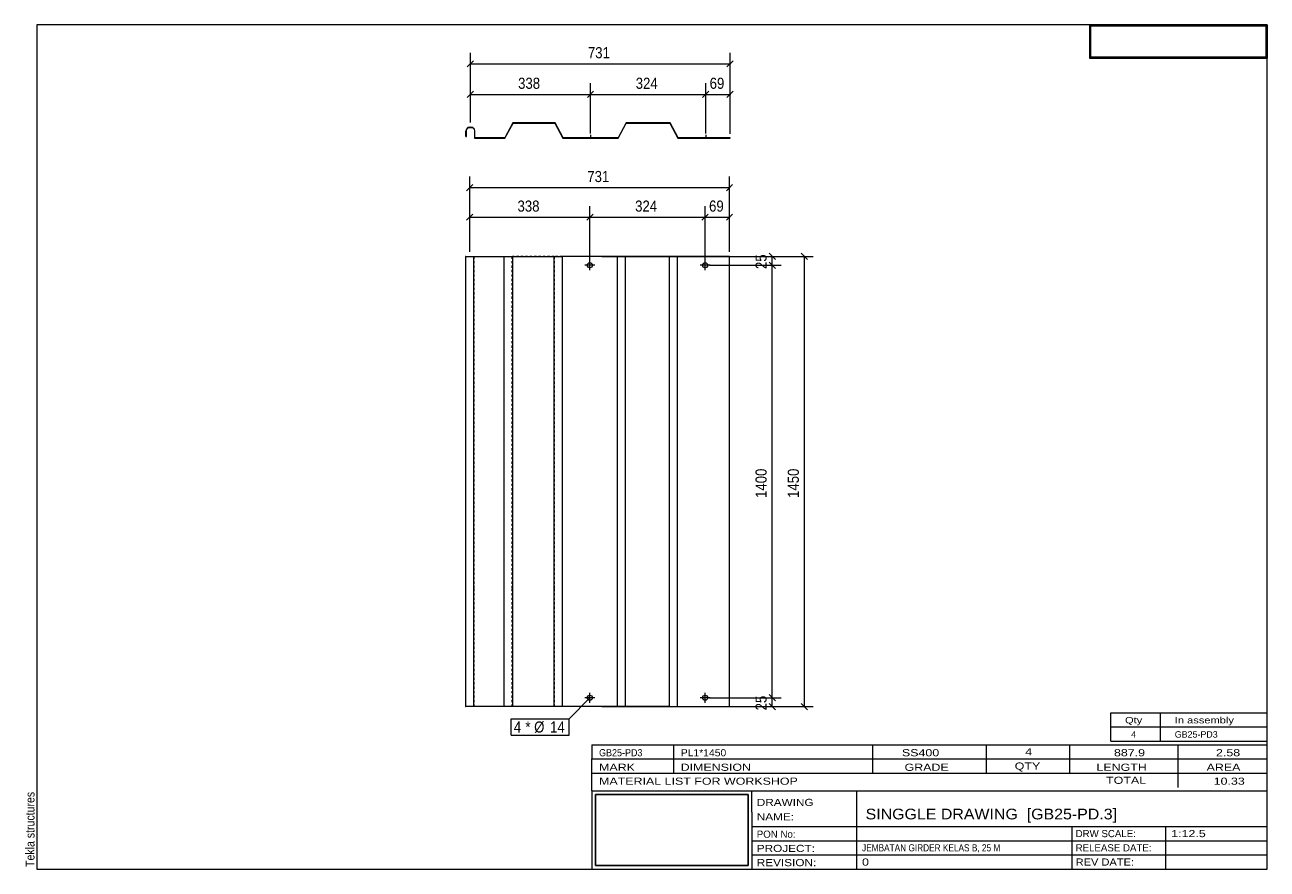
# Model space of a CAD drawing. Header units: millimetres. Extents: x 2 to 282, y 5 to 195.
import ezdxf

# ---------------------------------------------------------------- set-up
doc = ezdxf.new("R2010")
doc.units = ezdxf.units.MM
doc.linetypes.add('XKITLINE00', pattern=[0])
doc.linetypes.add('XKITLINE04', pattern=[3, 0.5, -0.5, 0.5, -0.5, 0.5, -0.5])
for name, color, linetype, lineweight in [('Bolt', 7, 'Continuous', 0), ('BoltMark', 3, 'Continuous', 0), ('DrawingSheet', 5, 'Continuous', 0), ('OtherObjectType', 1, 'Continuous', 0), ('Part', 2, 'Continuous', 0), ('Z-DIMENSIONS', 1, 'Continuous', 0)]:
    doc.layers.add(name, color=color, linetype=linetype, lineweight=lineweight)
doc.styles.add('ARIAL', font='ARIAL.TTF')
doc.styles.add('ARIAL_NARROW', font='ARIALN.TTF')
picture_1 = doc.add_image_def('image1.jpg', size_in_pixel=(1304, 175))
picture_2 = doc.add_image_def('image2.jpg', size_in_pixel=(188, 71))

# ---------------------------------------------------------------- blocks, each defined once
blk = doc.blocks.new('*A1')
at = {"layer": 'Bolt', "linetype": 'XKITLINE00', "lineweight": 0}
for p, q in [((129.12, 169.59), (129.12, 169.51)), ((129.68, 170.23), (129.68, 169.51)), ((130.24, 169.59), (130.24, 169.51)), ((155.04, 169.59), (155.04, 169.51)), ((155.6, 170.23), (155.6, 169.51)), ((156.16, 169.59), (156.16, 169.51))]:
    blk.add_line(p, q, dxfattribs=at)
blk = doc.blocks.new('*A2')
at = {"layer": 'Part', "linetype": 'XKITLINE00', "lineweight": 0}
for p, q in [((101.75, 171.55), (101.64, 171.11)), ((101.64, 169.91), (101.64, 171.11)), ((101.72, 171.11), (101.82, 171.51)), ((101.72, 169.91), (101.72, 171.11)), ((102.08, 171.87), (101.75, 171.55)), ((101.82, 171.51), (102.12, 171.8)), ((102.52, 171.99), (102.08, 171.87)), ((102.12, 171.8), (102.52, 171.91)), ((102.52, 171.99), (102.76, 171.99)), ((102.52, 171.91), (102.76, 171.91)), ((103.2, 171.87), (102.76, 171.99)), ((102.76, 171.91), (103.16, 171.8)), ((103.16, 171.8), (103.45, 171.51)), ((103.52, 171.55), (103.2, 171.87)), ((103.45, 171.51), (103.56, 171.11)), ((103.64, 171.11), (103.52, 171.55)), ((103.56, 171.11), (103.56, 169.51)), ((103.64, 169.59), (103.64, 171.11)), ((112.21, 172.95), (110.36, 169.59)), ((110.41, 169.51), (112.26, 172.87)), ((121.68, 172.95), (112.21, 172.95)), ((112.26, 172.87), (121.64, 172.87)), ((121.64, 172.87), (123.44, 169.51)), ((123.48, 169.59), (121.68, 172.95)), ((137.67, 172.95), (135.87, 169.59)), ((135.92, 169.51), (137.72, 172.87)), ((147.6, 172.95), (137.67, 172.95)), ((137.72, 172.87), (147.56, 172.87)), ((147.56, 172.87), (149.36, 169.51)), ((149.4, 169.59), (147.6, 172.95)), ((101.64, 169.91), (101.72, 169.91)), ((103.56, 169.51), (110.41, 169.51)), ((110.36, 169.59), (103.64, 169.59)), ((123.44, 169.51), (135.92, 169.51)), ((135.87, 169.59), (123.48, 169.59)), ((149.36, 169.51), (161.1, 169.51)), ((161.1, 169.59), (149.4, 169.59)), ((161.1, 169.51), (161.1, 169.59))]:
    blk.add_line(p, q, dxfattribs=at)
blk = doc.blocks.new('*A3')
at = {"layer": 'Part', "linetype": 'XKITLINE00', "lineweight": 0}
for p, q in [((101.58, 142.9), (101.5, 142.9)), ((101.5, 142.9), (101.5, 116.34)), ((101.58, 116.34), (101.58, 142.9)), ((101.58, 142.9), (103.42, 142.9)), ((103.42, 142.9), (112.12, 142.9)), ((103.42, 116.34), (103.42, 142.9)), ((110.27, 116.34), (110.27, 142.9)), ((112.12, 142.9), (123.3, 142.9)), ((112.12, 142.9), (112.12, 116.34)), ((121.5, 116.34), (121.5, 142.9)), ((147.42, 142.9), (123.3, 142.9)), ((123.3, 142.9), (123.3, 116.34)), ((135.78, 116.34), (135.78, 142.9)), ((137.58, 116.34), (137.58, 142.9)), ((160.96, 142.9), (147.42, 142.9)), ((147.42, 116.34), (147.42, 142.9)), ((149.22, 116.34), (149.22, 142.9)), ((160.96, 116.34), (160.96, 142.9)), ((101.5, 116.24), (101.5, 68.24)), ((101.58, 68.24), (101.58, 116.24)), ((103.42, 68.24), (103.42, 116.24)), ((110.27, 68.24), (110.27, 116.24)), ((112.12, 116.24), (112.12, 68.24)), ((121.5, 68.24), (121.5, 116.24)), ((123.3, 116.24), (123.3, 68.24)), ((135.78, 68.24), (135.78, 116.24)), ((137.58, 68.24), (137.58, 116.24)), ((147.42, 68.24), (147.42, 116.24)), ((149.22, 68.24), (149.22, 116.24)), ((160.96, 68.24), (160.96, 116.24)), ((101.5, 68.14), (101.5, 41.58)), ((101.58, 41.58), (101.58, 68.14)), ((103.42, 41.58), (103.42, 68.14)), ((110.27, 41.58), (110.27, 68.14)), ((112.12, 68.14), (112.12, 41.58)), ((121.5, 41.58), (121.5, 68.14)), ((123.3, 68.14), (123.3, 41.58)), ((135.78, 41.58), (135.78, 68.14)), ((137.58, 41.58), (137.58, 68.14)), ((147.42, 41.58), (147.42, 68.14)), ((149.22, 41.58), (149.22, 68.14)), ((160.96, 41.58), (160.96, 68.14)), ((101.5, 41.58), (101.58, 41.58)), ((103.42, 41.58), (101.58, 41.58)), ((147.42, 41.58), (103.42, 41.58)), ((147.42, 41.58), (160.96, 41.58))]:
    blk.add_line(p, q, dxfattribs=at)
at = {"layer": 'Part', "linetype": 'XKITLINE04', "lineweight": 0}
for p, q in [((101.5, 142.9), (101.58, 142.9)), ((101.62, 142.9), (101.69, 142.9)), ((103.38, 142.9), (103.42, 142.9)), ((103.5, 116.34), (103.5, 142.9)), ((110.22, 142.9), (110.27, 142.9)), ((110.22, 116.34), (110.22, 142.9)), ((112.07, 116.34), (112.07, 142.9)), ((121.5, 142.9), (112.12, 142.9)), ((123.3, 142.9), (121.5, 142.9)), ((121.55, 116.34), (121.55, 142.9)), ((123.35, 116.34), (123.35, 142.9)), ((135.73, 116.34), (135.73, 142.9)), ((137.53, 116.34), (137.53, 142.9)), ((147.47, 116.34), (147.47, 142.9)), ((149.27, 116.34), (149.27, 142.9)), ((103.5, 68.24), (103.5, 116.24)), ((110.22, 68.24), (110.22, 116.24)), ((112.07, 68.24), (112.07, 116.24)), ((121.55, 68.24), (121.55, 116.24)), ((123.35, 68.24), (123.35, 116.24)), ((135.73, 68.24), (135.73, 116.24)), ((137.53, 68.24), (137.53, 116.24)), ((147.47, 68.24), (147.47, 116.24)), ((149.27, 68.24), (149.27, 116.24)), ((103.5, 41.58), (103.5, 68.14)), ((110.22, 41.58), (110.22, 68.14)), ((112.07, 41.58), (112.07, 68.14)), ((121.55, 41.58), (121.55, 68.14)), ((123.35, 41.58), (123.35, 68.14)), ((135.73, 41.58), (135.73, 68.14)), ((137.53, 41.58), (137.53, 68.14)), ((147.47, 41.58), (147.47, 68.14)), ((149.27, 41.58), (149.27, 68.14)), ((101.58, 41.58), (101.5, 41.58))]:
    blk.add_line(p, q, dxfattribs=at)
blk = doc.blocks.new('*A4')
at = {"layer": 'Bolt', "linetype": 'XKITLINE00', "lineweight": 0}
for p, q in [((130.66, 140.9), (128.42, 140.9)), ((129.54, 139.78), (129.54, 142.02)), ((156.58, 140.9), (154.34, 140.9)), ((155.46, 139.78), (155.46, 142.02)), ((130.66, 43.58), (128.42, 43.58)), ((129.54, 42.46), (129.54, 44.7)), ((156.58, 43.58), (154.34, 43.58)), ((155.46, 42.46), (155.46, 44.7))]:
    blk.add_line(p, q, dxfattribs=at)
for centre in [(129.54, 140.9), (155.46, 140.9), (129.54, 43.58), (155.46, 43.58)]:
    blk.add_circle(centre, 0.56, dxfattribs=at)
blk = doc.blocks.new('*A5')
at = {"layer": 'DrawingSheet', "linetype": 'XKITLINE00', "lineweight": 0}
for p, q in [((282, 195), (5, 195)), ((5, 195), (5, 5)), ((282, 5), (282, 195)), ((5, 5), (282, 5))]:
    blk.add_line(p, q, dxfattribs=at)
at = {"layer": 'DrawingSheet', "style": 'ARIAL', "width": 0.85}
blk.add_text('Tekla structures', height=2, rotation=90, dxfattribs=at).set_placement((4.5, 5.5))
blk = doc.blocks.new('*A6')
at = {"layer": 'OtherObjectType', "linetype": 'XKITLINE00', "lineweight": 0}
for p, q in [((242, 195), (282, 195)), ((242, 195), (242, 187.5)), ((282, 195), (282, 187.5)), ((242, 187.5), (282, 187.5))]:
    blk.add_line(p, q, dxfattribs=at)
image = blk.add_image(picture_1, insert=(242.25, 187.75), size_in_units=(39.5, 7))
blk = doc.blocks.new('*A7')
at = {"layer": 'OtherObjectType', "linetype": 'XKITLINE00', "lineweight": 0}
for p, q in [((246.8, 37), (246.8, 40.2)), ((246.8, 40.2), (282, 40.2)), ((258, 37), (258, 40.2)), ((282, 37), (282, 40.2)), ((246.8, 37), (282, 37)), ((246.8, 33.8), (246.8, 37)), ((258, 33.8), (258, 37)), ((282, 33.8), (282, 37)), ((246.8, 33.8), (282, 33.8))]:
    blk.add_line(p, q, dxfattribs=at)
at = {"layer": 'OtherObjectType', "style": 'ARIAL_NARROW'}
for s, width, p in [('Qty', 1.513248, (250, 37.8)), ('In assembly', 1.513248, (261.2, 37.8)), ('4', 1.211571, (251.38, 34.6)), ('GB25-PD3', 1.211571, (261.2, 34.6))]:
    blk.add_text(s, height=1.44, dxfattribs=dict(at, width=width)).set_placement(p)
blk = doc.blocks.new('*A8')
at = {"layer": 'OtherObjectType', "linetype": 'XKITLINE00', "lineweight": 0}
for p, q in [((130, 33), (282, 33)), ((130, 33), (130, 29.8)), ((130, 33), (282, 33)), ((148.4, 29.8), (148.4, 33)), ((193.2, 29.8), (193.2, 33)), ((218.8, 29.8), (218.8, 33)), ((237.6, 29.8), (237.6, 33)), ((262, 29.8), (262, 33)), ((282, 29.8), (282, 33)), ((130, 29.8), (282, 29.8)), ((130, 29.8), (282, 29.8)), ((130, 26.6), (130, 29.8)), ((148.4, 26.6), (148.4, 29.8)), ((193.2, 26.6), (193.2, 29.8)), ((218.8, 26.6), (218.8, 29.8)), ((237.6, 26.6), (237.6, 29.8)), ((262, 26.6), (262, 29.8)), ((282, 26.6), (282, 29.8)), ((130, 26.6), (282, 26.6)), ((130, 22.6), (130, 26.6)), ((262, 23.4), (262, 26.6)), ((282, 22.6), (282, 26.6)), ((130, 22.6), (130, 5)), ((130, 22.6), (282, 22.6)), ((166, 17.8), (166, 22.6)), ((189.6, 14.6), (189.6, 22.6)), ((282, 17.8), (282, 22.6)), ((166, 17.8), (166, 5)), ((282, 14.6), (282, 17.8)), ((166, 14.6), (282, 14.6)), ((189.6, 5), (189.6, 14.6)), ((238.13, 11.4), (238.13, 14.6)), ((259.2, 5), (259.2, 14.6)), ((282, 11.4), (282, 14.6)), ((166, 11.4), (282, 11.4)), ((238.13, 5), (238.13, 11.4)), ((282, 8.2), (282, 11.4)), ((166, 8.2), (282, 8.2)), ((282, 5), (282, 8.2)), ((130, 5), (282, 5)), ((160, 5), (282, 5))]:
    blk.add_line(p, q, dxfattribs=at)
at = {"layer": 'OtherObjectType', "style": 'ARIAL_NARROW'}
for s, height, width, p in [('GB25-PD3', 1.6, 1.100501, (131.6, 30.4)), ('PL1*1450', 1.6, 1.270501, (150, 30.4)), ('SS400', 1.6, 1.525501, (199.78, 30.4)), ('4', 1.6, 1.525501, (227.53, 30.6)), ('887.9', 1.6, 1.525501, (247.51, 30.4)), ('2.58', 1.6, 1.525501, (270.48, 30.4)), ('MARK', 1.6, 1.525501, (131.6, 27.13)), ('DIMENSION', 1.6, 1.525501, (149.97, 27.13)), ('GRADE', 1.6, 1.525501, (200.37, 27.13)), ('QTY', 1.6, 1.525501, (225.17, 27.4)), ('LENGTH', 1.6, 1.525501, (243.57, 27.13)), ('AREA', 1.6, 1.525501, (268.37, 27.13)), ('MATERIAL LIST FOR WORKSHOP', 1.6, 1.525501, (131.6, 24)), ('TOTAL', 1.6, 1.525501, (245.74, 24.2)), ('10.33', 1.6, 1.525501, (269.96, 24)), ('DRAWING', 1.6, 1.445, (167.1, 19.22)), ('NAME:', 1.6, 1.445, (167.1, 15.98)), ('SINGGLE DRAWING  [GB25-PD.3]', 2.4, 1.304651, (191.6, 16.2)), ('PON No:', 1.6, 1.19, (167.1, 12.07)), ('DRW SCALE:', 1.6, 1.19, (238.88, 12.2)), ('1:12.5', 1.6, 1.525501, (260.4, 12.2)), ('PROJECT:', 1.6, 1.445, (167.1, 8.87)), ('JEMBATAN GIRDER KELAS B, 25 M', 1.6, 1.015501, (190.8, 9)), ('RELEASE DATE:', 1.6, 1.19, (238.88, 9)), ('REVISION:', 1.6, 1.445, (167.1, 5.67)), ('0', 1.6, 1.525501, (190.8, 5.8)), ('REV DATE:', 1.6, 1.36, (238.88, 5.8))]:
    blk.add_text(s, height=height, dxfattribs=dict(at, width=width)).set_placement(p)
image = blk.add_image(picture_2, insert=(130.8, 5.8), size_in_units=(34.4, 16))
blk = doc.blocks.new('*A9')
at = {"layer": 'Z-DIMENSIONS', "linetype": 'XKITLINE00', "lineweight": 0}
for p, q in [((102.64, 172.99), (102.64, 188.73)), ((161.1, 170.59), (161.1, 188.73)), ((103.34, 186.93), (101.93, 185.52)), ((102.64, 186.23), (161.1, 186.23)), ((161.8, 186.93), (160.39, 185.52))]:
    blk.add_line(p, q, dxfattribs=at)
at = {"layer": 'Z-DIMENSIONS'}
for p in [(102.64, 186.23), (161.1, 186.23)]:
    blk.add_point(p, dxfattribs=at)
at = {"layer": 'Z-DIMENSIONS', "style": 'ARIAL', "width": 0.85}
blk.add_text('731', height=2.5, dxfattribs=at).set_placement((129.08, 187.48))
blk = doc.blocks.new('*A10')
at = {"layer": 'Z-DIMENSIONS', "linetype": 'XKITLINE00', "lineweight": 0}
for p, q in [((102.64, 172.99), (102.64, 181.85)), ((129.68, 170.55), (129.68, 181.85)), ((103.34, 180.06), (101.93, 178.64)), ((102.64, 179.35), (129.68, 179.35)), ((130.38, 180.06), (128.97, 178.64))]:
    blk.add_line(p, q, dxfattribs=at)
at = {"layer": 'Z-DIMENSIONS'}
for p in [(102.64, 179.35), (129.68, 179.35)]:
    blk.add_point(p, dxfattribs=at)
at = {"layer": 'Z-DIMENSIONS', "style": 'ARIAL', "width": 0.85}
blk.add_text('338', height=2.5, dxfattribs=at).set_placement((113.37, 180.6))
blk = doc.blocks.new('*A11')
at = {"layer": 'Z-DIMENSIONS', "linetype": 'XKITLINE00', "lineweight": 0}
for p, q in [((129.68, 170.55), (129.68, 181.85)), ((155.6, 170.55), (155.6, 181.85)), ((130.38, 180.06), (128.97, 178.64)), ((129.68, 179.35), (155.6, 179.35)), ((156.3, 180.06), (154.89, 178.64))]:
    blk.add_line(p, q, dxfattribs=at)
at = {"layer": 'Z-DIMENSIONS'}
for p in [(129.68, 179.35), (155.6, 179.35)]:
    blk.add_point(p, dxfattribs=at)
at = {"layer": 'Z-DIMENSIONS', "style": 'ARIAL', "width": 0.85}
blk.add_text('324', height=2.5, dxfattribs=at).set_placement((139.85, 180.6))
blk = doc.blocks.new('*A12')
at = {"layer": 'Z-DIMENSIONS', "linetype": 'XKITLINE00', "lineweight": 0}
for p, q in [((155.6, 170.55), (155.6, 181.85)), ((161.1, 170.51), (161.1, 181.85)), ((156.3, 180.06), (154.89, 178.64)), ((155.6, 179.35), (161.1, 179.35)), ((161.8, 180.06), (160.39, 178.64))]:
    blk.add_line(p, q, dxfattribs=at)
at = {"layer": 'Z-DIMENSIONS'}
for p in [(155.6, 179.35), (161.1, 179.35)]:
    blk.add_point(p, dxfattribs=at)
at = {"layer": 'Z-DIMENSIONS', "style": 'ARIAL', "width": 0.85}
blk.add_text('69', height=2.5, dxfattribs=at).set_placement((156.49, 180.6))
blk = doc.blocks.new('*A13')
at = {"layer": 'Z-DIMENSIONS', "linetype": 'XKITLINE00', "lineweight": 0}
for p, q in [((102.5, 143.9), (102.5, 160.87)), ((160.96, 143.9), (160.96, 160.87)), ((103.21, 159.08), (101.79, 157.66)), ((102.5, 158.37), (160.96, 158.37)), ((161.67, 159.08), (160.25, 157.66))]:
    blk.add_line(p, q, dxfattribs=at)
at = {"layer": 'Z-DIMENSIONS'}
for p in [(102.5, 158.37), (160.96, 158.37)]:
    blk.add_point(p, dxfattribs=at)
at = {"layer": 'Z-DIMENSIONS', "style": 'ARIAL', "width": 0.85}
blk.add_text('731', height=2.5, dxfattribs=at).set_placement((128.95, 159.62))
blk = doc.blocks.new('*A14')
at = {"layer": 'Z-DIMENSIONS', "linetype": 'XKITLINE00', "lineweight": 0}
for p, q in [((102.5, 143.9), (102.5, 154.22)), ((129.54, 141.9), (129.54, 154.22)), ((103.21, 152.42), (101.79, 151.01)), ((102.5, 151.72), (129.54, 151.72)), ((130.25, 152.42), (128.83, 151.01))]:
    blk.add_line(p, q, dxfattribs=at)
at = {"layer": 'Z-DIMENSIONS'}
for p in [(102.5, 151.72), (129.54, 151.72)]:
    blk.add_point(p, dxfattribs=at)
at = {"layer": 'Z-DIMENSIONS', "style": 'ARIAL', "width": 0.85}
blk.add_text('338', height=2.5, dxfattribs=at).set_placement((113.24, 152.97))
blk = doc.blocks.new('*A15')
at = {"layer": 'Z-DIMENSIONS', "linetype": 'XKITLINE00', "lineweight": 0}
for p, q in [((129.54, 141.9), (129.54, 154.22)), ((155.46, 141.9), (155.46, 154.22)), ((130.25, 152.42), (128.83, 151.01)), ((129.54, 151.72), (155.46, 151.72)), ((156.17, 152.42), (154.75, 151.01))]:
    blk.add_line(p, q, dxfattribs=at)
at = {"layer": 'Z-DIMENSIONS'}
for p in [(129.54, 151.72), (155.46, 151.72)]:
    blk.add_point(p, dxfattribs=at)
at = {"layer": 'Z-DIMENSIONS', "style": 'ARIAL', "width": 0.85}
blk.add_text('324', height=2.5, dxfattribs=at).set_placement((139.72, 152.97))
blk = doc.blocks.new('*A16')
at = {"layer": 'Z-DIMENSIONS', "linetype": 'XKITLINE00', "lineweight": 0}
for p, q in [((155.46, 141.9), (155.46, 154.22)), ((160.96, 143.9), (160.96, 154.22)), ((156.17, 152.42), (154.75, 151.01)), ((155.46, 151.72), (160.96, 151.72)), ((161.67, 152.42), (160.25, 151.01))]:
    blk.add_line(p, q, dxfattribs=at)
at = {"layer": 'Z-DIMENSIONS'}
for p in [(155.46, 151.72), (160.96, 151.72)]:
    blk.add_point(p, dxfattribs=at)
at = {"layer": 'Z-DIMENSIONS', "style": 'ARIAL', "width": 0.85}
blk.add_text('69', height=2.5, dxfattribs=at).set_placement((156.36, 152.97))
blk = doc.blocks.new('*A17')
at = {"layer": 'Z-DIMENSIONS', "linetype": 'XKITLINE00', "lineweight": 0}
for p, q in [((132.23, 142.9), (179.83, 142.9)), ((177.12, 143.61), (178.54, 142.19)), ((177.83, 41.58), (177.83, 142.9)), ((177.12, 42.29), (178.54, 40.87)), ((132.23, 41.58), (179.83, 41.58))]:
    blk.add_line(p, q, dxfattribs=at)
at = {"layer": 'Z-DIMENSIONS'}
for p in [(177.83, 142.9), (177.83, 41.58)]:
    blk.add_point(p, dxfattribs=at)
at = {"layer": 'Z-DIMENSIONS', "style": 'ARIAL', "width": 0.85}
blk.add_text('1450', height=2.5, rotation=90.0002, dxfattribs=at).set_placement((176.58, 88.53))
blk = doc.blocks.new('*A18')
at = {"layer": 'Z-DIMENSIONS', "linetype": 'XKITLINE00', "lineweight": 0}
for p, q in [((156.46, 43.58), (172.57, 43.58)), ((169.87, 44.29), (171.28, 42.87)), ((169.87, 42.29), (171.28, 40.87)), ((170.57, 41.58), (170.57, 43.58)), ((132.23, 41.58), (172.57, 41.58))]:
    blk.add_line(p, q, dxfattribs=at)
at = {"layer": 'Z-DIMENSIONS'}
for p in [(170.57, 43.58), (170.57, 41.58)]:
    blk.add_point(p, dxfattribs=at)
at = {"layer": 'Z-DIMENSIONS', "style": 'ARIAL', "width": 0.85}
blk.add_text('25', height=2.5, rotation=90.0002, dxfattribs=at).set_placement((169.32, 40.73))
blk = doc.blocks.new('*A19')
at = {"layer": 'Z-DIMENSIONS', "linetype": 'XKITLINE00', "lineweight": 0}
for p, q in [((156.46, 140.9), (172.57, 140.9)), ((169.87, 141.61), (171.28, 140.19)), ((170.57, 43.58), (170.57, 140.9)), ((156.46, 43.58), (172.57, 43.58)), ((169.87, 44.29), (171.28, 42.87))]:
    blk.add_line(p, q, dxfattribs=at)
at = {"layer": 'Z-DIMENSIONS'}
for p in [(170.57, 140.9), (170.57, 43.58)]:
    blk.add_point(p, dxfattribs=at)
at = {"layer": 'Z-DIMENSIONS', "style": 'ARIAL', "width": 0.85}
blk.add_text('1400', height=2.5, rotation=90.0002, dxfattribs=at).set_placement((169.32, 88.53))
blk = doc.blocks.new('*A20')
at = {"layer": 'Z-DIMENSIONS', "linetype": 'XKITLINE00', "lineweight": 0}
for p, q in [((132.23, 142.9), (172.57, 142.9)), ((169.87, 143.61), (171.28, 142.19)), ((170.57, 140.9), (170.57, 142.9)), ((156.46, 140.9), (172.57, 140.9)), ((169.87, 141.61), (171.28, 140.19))]:
    blk.add_line(p, q, dxfattribs=at)
at = {"layer": 'Z-DIMENSIONS'}
for p in [(170.57, 142.9), (170.57, 140.9)]:
    blk.add_point(p, dxfattribs=at)
at = {"layer": 'Z-DIMENSIONS', "style": 'ARIAL', "width": 0.85}
blk.add_text('25', height=2.5, rotation=90.0002, dxfattribs=at).set_placement((169.32, 140.05))
blk = doc.blocks.new('*A21')
at = {"layer": 'BoltMark', "linetype": 'XKITLINE00', "lineweight": 0}
for p, q in [((129.54, 43.58), (124.89, 38.84)), ((111.81, 38.84), (124.89, 38.84)), ((111.81, 35.14), (111.81, 38.84)), ((124.89, 35.14), (124.89, 38.84)), ((111.81, 35.14), (124.89, 35.14))]:
    blk.add_line(p, q, dxfattribs=at)
at = {"layer": 'BoltMark', "style": 'ARIAL', "width": 0.85}
for s, p in [('4', (112.41, 35.74)), ('* Ø', (115.01, 35.74)), ('14', (120.58, 35.74))]:
    blk.add_text(s, height=2.5, dxfattribs=at).set_placement(p)

msp = doc.modelspace()

# ---------------------------------------------------------------- block references
at = {"lineweight": 0}
for name in ['*A5', '*A6', '*A9', '*A10', '*A11', '*A12', '*A2', '*A1', '*A13', '*A14', '*A15', '*A16', '*A3', '*A17', '*A20', '*A4', '*A19', '*A21', '*A18', '*A7', '*A8']:
    msp.add_blockref(name, (0, 0), dxfattribs=at)

doc.saveas('drawing.dxf')
